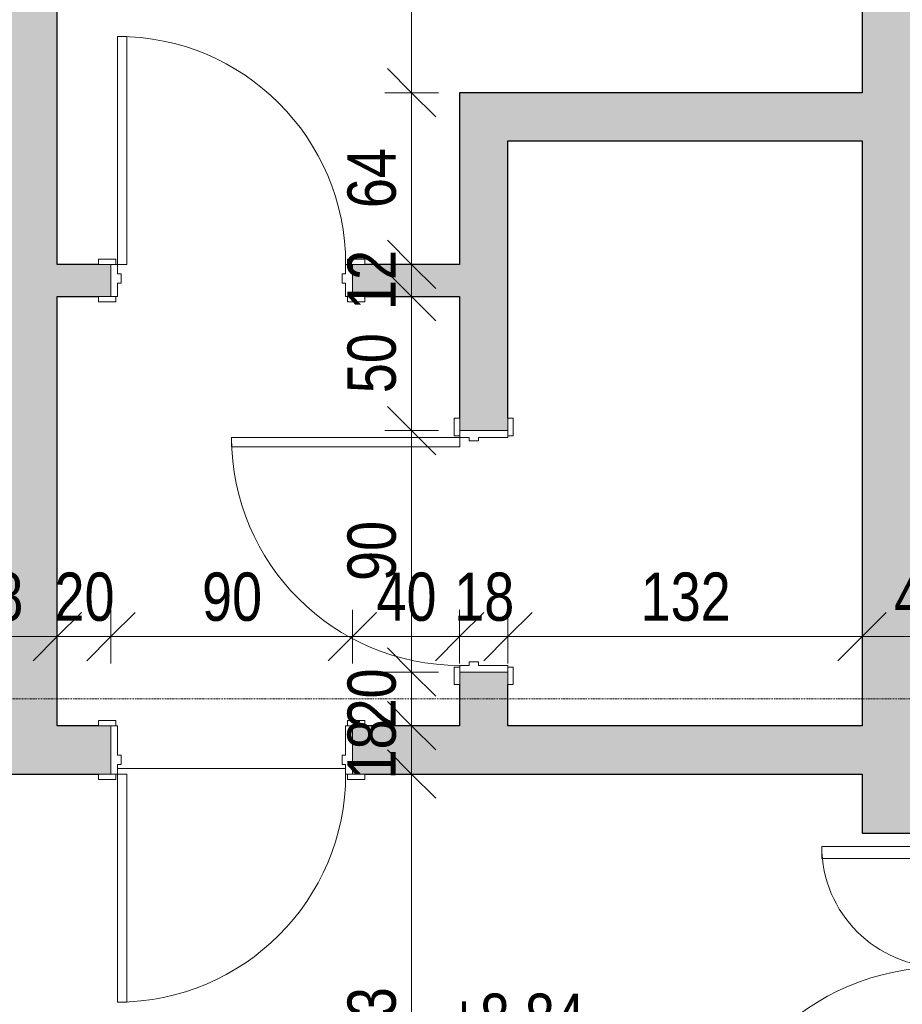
# Model space of a CAD drawing. Header units: centimetres. Extents: x 14852 to 18341, y -10824 to -8518.
# Tile 12 of 20: x 16481 to 16810, y -9483 to -9115. Entities that reach past the tile are written whole.
import ezdxf

# ---------------------------------------------------------------- set-up
doc = ezdxf.new("R2010")
doc.units = ezdxf.units.CM
doc.linetypes.add('Linia siatki', pattern=[0.9925, 0.47, -0.2175, 0.0875, -0.2175])
for name, color, linetype, lineweight in [('A-ANNO-DIMS', 211, 'Continuous', 9), ('A-ANNO-DIMS-100', 211, 'Continuous', 9), ('A-DOOR', 31, 'Continuous', 9), ('A-DOOR-FRAM', 31, 'Continuous', 18), ('A-FLOR', 192, 'Continuous', 9), ('A-WALL', 113, 'Continuous', 9), ('A-WALL-PATT', 111, 'Continuous', 25), ('G-ANNO-DIMS', 111, 'Continuous', 9), ('S-GRID', 1, 'Continuous', 9)]:
    doc.layers.add(name, color=color, linetype=linetype, lineweight=lineweight)
doc.styles.add('Arial_1', font='arial.ttf', dxfattribs={"width": 0.8, "height": 18})
doc.dimstyles.new('Przekątna_-_1_8_mm_Arial', dxfattribs={"dimscale": 30.48, "dimtxt": 18.364669, "dimasz": 0.590551, "dimexe": 0.328084, "dimexo": 0.0625, "dimgap": 0.016404, "dimtad": 1, "dimdec": 0, "dimdsep": 46, "dimtxsty": 'Arial_1', "dimblk1": 'OBLIQUE', "dimblk2": 'OBLIQUE', "dimsah": 1, "dimcen": 0.09, "dimazin": 0, "dimtfac": 1, "dimtdec": 4, "dimtix": 1, "dimtmove": 0, "dimatfit": 3, "dimfxl": 0.328084, "dimfxlon": 1, "dimtvp": 1, "dimtolj": 1, "dimtzin": 0, "dimarcsym": 2})

# ---------------------------------------------------------------- blocks, each defined once
blk = doc.blocks.new('Drzwi-korytarz-niesymetryczne-wpuszczane - 1350 x 2000mm-591046-6_Poziom posadzka II pietra inwentaryzacja')
at = {"layer": 'A-DOOR', "lineweight": 18}
for p, q in [((-67.5, -6.365), (-67.5, 83.635)), ((-67.5, 83.635), (-63, 83.635)), ((-63, 83.635), (-63, -6.365)), ((67.5, 38.635), (63, 38.635)), ((63, 38.635), (63, -6.365)), ((67.5, -6.365), (67.5, 38.635)), ((-63, -6.365), (-67.5, -6.365)), ((63, -6.365), (67.5, -6.365))]:
    blk.add_line(p, q, dxfattribs=at)
at = {"layer": 'A-DOOR'}
for centre, radius, start, end in [((-67.5, -6.365), 90, 0, 90), ((67.5, -6.365), 45, 90, 180)]:
    blk.add_arc(centre, radius, start, end, dxfattribs=at)
at = {"layer": 'A-DOOR-FRAM'}
for p, q in [((-67.5, -6.365), (-72.5, -6.365)), ((-72.5, -6.365), (-72.5, -21.365)), ((-67.5, -11.34125), (-67.5, -6.365)), ((67.5, -6.365), (67.5, -11.34125)), ((72.5, -6.365), (67.5, -6.365)), ((72.5, -21.365), (72.5, -6.365)), ((-65.9125, -11.34125), (-67.5, -11.34125)), ((-65.9125, -16.44375), (-65.9125, -11.34125)), ((67.5, -11.34125), (65.9125, -11.34125)), ((65.9125, -11.34125), (65.9125, -16.44375)), ((-67.5, -21.365), (-67.5, -16.44375)), ((-67.5, -16.44375), (-65.9125, -16.44375)), ((65.9125, -16.44375), (67.5, -16.44375)), ((67.5, -16.44375), (67.5, -21.365)), ((-72.5, -21.365), (-67.5, -21.365)), ((67.5, -21.365), (72.5, -21.365))]:
    blk.add_line(p, q, dxfattribs=at)
blk = doc.blocks.new('Drzwi-wewnętrzne-jednoskrzydłowe-dwupanelowe-drewniane - 900 x 2100mm-703335-6_Poziom posadzka II pietra inwentaryzacja')
at = {"layer": 'A-DOOR', "lineweight": 18}
for p, q in [((42.5, 93.68), (39, 93.68)), ((39, 93.68), (39, 8.68)), ((42.5, 8.68), (42.5, 93.68)), ((39, 8.68), (42.5, 8.68))]:
    blk.add_line(p, q, dxfattribs=at)
at = {"layer": 'A-DOOR'}
for p, q in [((-43.14, 10.68), (-49.64, 10.68)), ((-49.64, 10.68), (-49.64, 8.68)), ((-49.64, 8.68), (-43.14, 8.68)), ((-43.14, 8.68), (-43.14, 10.68)), ((49.63, 10.68), (43.13, 10.68)), ((43.13, 10.68), (43.13, 8.68)), ((43.13, 8.68), (49.63, 8.68)), ((49.63, 8.68), (49.63, 10.68)), ((-43.14, -9.32), (-49.64, -9.32)), ((-49.64, -9.32), (-49.64, -11.32)), ((-43.14, -11.32), (-43.14, -9.32)), ((49.63, -9.32), (43.13, -9.32)), ((43.13, -9.32), (43.13, -11.32)), ((49.63, -11.32), (49.63, -9.32)), ((-49.64, -11.32), (-43.14, -11.32)), ((43.13, -11.32), (49.63, -11.32))]:
    blk.add_line(p, q, dxfattribs=at)
blk.add_arc((42.5, 8.68), 85, 90, 180, dxfattribs=at)
at = {"layer": 'A-DOOR-FRAM'}
for p, q in [((-42.5, 8.68), (-45, 8.68)), ((-45, 8.68), (-45, -9.32)), ((-42.5, 5.18), (-42.5, 8.68)), ((42.5, 8.68), (42.5, 5.18)), ((45, 8.68), (42.5, 8.68)), ((45, -9.32), (45, 8.68)), ((-41.23, 5.18), (-42.5, 5.18)), ((-41.23, 1.69), (-41.23, 5.18)), ((42.5, 5.18), (41.23, 5.18)), ((41.23, 5.18), (41.23, 1.69)), ((-42.5, -9.32), (-42.5, 1.69)), ((-42.5, 1.69), (-41.23, 1.69)), ((41.23, 1.69), (42.5, 1.69)), ((42.5, 1.69), (42.5, -9.32)), ((-45, -9.32), (-42.5, -9.32)), ((42.5, -9.32), (45, -9.32))]:
    blk.add_line(p, q, dxfattribs=at)
blk = doc.blocks.new('Drzwi-wewnętrzne-jednoskrzydłowe-dwupanelowe-drewniane - 900 x 2100mm-621464-6_Poziom posadzka II pietra inwentaryzacja')
at = {"layer": 'A-DOOR'}
for p, q in [((-49.64, 8.32), (-43.14, 8.32)), ((-49.64, 6.32), (-49.64, 8.32)), ((-43.14, 8.32), (-43.14, 6.32)), ((43.13, 8.32), (49.63, 8.32)), ((43.13, 6.32), (43.13, 8.32)), ((49.63, 8.32), (49.63, 6.32)), ((-43.14, 6.32), (-49.64, 6.32)), ((49.63, 6.32), (43.13, 6.32)), ((-49.64, -5.68), (-43.14, -5.68)), ((-49.64, -7.68), (-49.64, -5.68)), ((-43.14, -5.68), (-43.14, -7.68)), ((43.13, -5.68), (49.63, -5.68)), ((43.13, -7.68), (43.13, -5.68)), ((49.63, -5.68), (49.63, -7.68)), ((-43.14, -7.68), (-49.64, -7.68)), ((49.63, -7.68), (43.13, -7.68))]:
    blk.add_line(p, q, dxfattribs=at)
at = {"layer": 'A-DOOR', "lineweight": 18}
for p, q in [((39, -5.68), (42.5, -5.68)), ((39, -90.68), (39, -5.68)), ((42.5, -5.68), (42.5, -90.68)), ((42.5, -90.68), (39, -90.68))]:
    blk.add_line(p, q, dxfattribs=at)
at = {"layer": 'A-DOOR'}
blk.add_arc((42.5, -5.68), 85, 180, 270, dxfattribs=at)
at = {"layer": 'A-DOOR-FRAM'}
for p, q in [((-45, 6.32), (-42.5, 6.32)), ((-45, -5.68), (-45, 6.32)), ((-42.5, 6.32), (-42.5, 1.31)), ((42.5, 6.32), (45, 6.32)), ((42.5, 1.31), (42.5, 6.32)), ((45, 6.32), (45, -5.68)), ((-42.5, 1.31), (-41.23, 1.31)), ((-41.23, 1.31), (-41.23, -2.18)), ((41.23, 1.31), (42.5, 1.31)), ((41.23, -2.18), (41.23, 1.31)), ((-42.5, -2.18), (-42.5, -5.68)), ((-41.23, -2.18), (-42.5, -2.18)), ((42.5, -2.18), (41.23, -2.18)), ((42.5, -5.68), (42.5, -2.18)), ((-42.5, -5.68), (-45, -5.68)), ((45, -5.68), (42.5, -5.68))]:
    blk.add_line(p, q, dxfattribs=at)
blk = doc.blocks.new('DIMBLOCK152-6_Poziom posadzka II pietra inwentaryzacja')
at = {"layer": 'A-ANNO-DIMS-100'}
for p, q in [((16446.62, -9345.47), (16446.62, -9335.47)), ((16446.62, -9345.47), (16455.62, -9336.47)), ((16494.62, -9345.47), (16494.62, -9335.47)), ((16494.62, -9345.47), (16503.62, -9336.47)), ((16446.62, -9345.47), (16437.62, -9354.47)), ((16446.62, -9345.47), (16494.62, -9345.47)), ((16446.62, -9345.47), (16446.62, -9355.47)), ((16494.62, -9345.47), (16485.62, -9354.47)), ((16494.62, -9345.47), (16494.62, -9355.47))]:
    blk.add_line(p, q, dxfattribs=at)
at = {"layer": 'A-ANNO-DIMS-100', "color": 0, "insert": (16459.6, -9321.6), "char_height": 18, "width": 26.4451, "attachment_point": 1, "line_spacing_factor": 0.941778, "style": 'Arial_1'}
blk.add_mtext('48', dxfattribs=at)
blk = doc.blocks.new('_Oblique')
at = {"color": 0, "linetype": 'ByBlock', "lineweight": -2}
blk.add_line((-0.5, -0.5), (0.5, 0.5), dxfattribs=at)
blk = doc.blocks.new('DIMBLOCK153-6_Poziom posadzka II pietra inwentaryzacja')
at = {"layer": 'A-ANNO-DIMS-100'}
for p, q in [((16494.62, -9345.47), (16494.62, -9335.47)), ((16494.62, -9345.47), (16503.62, -9336.47)), ((16514.62, -9345.47), (16514.62, -9335.47)), ((16514.62, -9345.47), (16523.62, -9336.47)), ((16494.62, -9345.47), (16485.62, -9354.47)), ((16494.62, -9345.47), (16514.62, -9345.47)), ((16494.62, -9345.47), (16494.62, -9355.47)), ((16514.62, -9345.47), (16505.62, -9354.47)), ((16514.62, -9345.47), (16514.62, -9355.47))]:
    blk.add_line(p, q, dxfattribs=at)
at = {"layer": 'A-ANNO-DIMS-100', "color": 0, "insert": (16493.6, -9321.6), "char_height": 18, "width": 26.4451, "attachment_point": 1, "line_spacing_factor": 0.941778, "style": 'Arial_1'}
blk.add_mtext('20', dxfattribs=at)
blk = doc.blocks.new('DIMBLOCK154-6_Poziom posadzka II pietra inwentaryzacja')
at = {"layer": 'A-ANNO-DIMS-100'}
for p, q in [((16514.62, -9345.47), (16514.62, -9335.47)), ((16514.62, -9345.47), (16523.62, -9336.47)), ((16604.62, -9345.47), (16604.62, -9335.47)), ((16604.62, -9345.47), (16613.62, -9336.47)), ((16514.62, -9345.47), (16505.62, -9354.47)), ((16514.62, -9345.47), (16604.62, -9345.47)), ((16514.62, -9345.47), (16514.62, -9355.47)), ((16604.62, -9345.47), (16595.62, -9354.47)), ((16604.62, -9345.47), (16604.62, -9355.47))]:
    blk.add_line(p, q, dxfattribs=at)
at = {"layer": 'A-ANNO-DIMS-100', "color": 0, "insert": (16548.6, -9321.6), "char_height": 18, "width": 26.4451, "attachment_point": 1, "line_spacing_factor": 0.941778, "style": 'Arial_1'}
blk.add_mtext('90', dxfattribs=at)
blk = doc.blocks.new('DIMBLOCK155-6_Poziom posadzka II pietra inwentaryzacja')
at = {"layer": 'A-ANNO-DIMS-100'}
for p, q in [((16604.62, -9345.47), (16604.62, -9335.47)), ((16604.62, -9345.47), (16613.62, -9336.47)), ((16644.62, -9345.47), (16644.62, -9335.47)), ((16644.62, -9345.47), (16653.62, -9336.47)), ((16604.62, -9345.47), (16595.62, -9354.47)), ((16604.62, -9345.47), (16644.62, -9345.47)), ((16604.62, -9345.47), (16604.62, -9355.47)), ((16644.62, -9345.47), (16635.62, -9354.47)), ((16644.62, -9345.47), (16644.62, -9355.47))]:
    blk.add_line(p, q, dxfattribs=at)
at = {"layer": 'A-ANNO-DIMS-100', "color": 0, "insert": (16613.6, -9321.6), "char_height": 18, "width": 26.4451, "attachment_point": 1, "line_spacing_factor": 0.941778, "style": 'Arial_1'}
blk.add_mtext('40', dxfattribs=at)
blk = doc.blocks.new('DIMBLOCK156-6_Poziom posadzka II pietra inwentaryzacja')
at = {"layer": 'A-ANNO-DIMS-100'}
for p, q in [((16644.62, -9345.47), (16644.62, -9335.47)), ((16644.62, -9345.47), (16653.62, -9336.47)), ((16662.62, -9345.47), (16662.62, -9335.47)), ((16662.62, -9345.47), (16671.62, -9336.47)), ((16644.62, -9345.47), (16635.62, -9354.47)), ((16644.62, -9345.47), (16662.62, -9345.47)), ((16644.62, -9345.47), (16644.62, -9355.47)), ((16662.62, -9345.47), (16653.62, -9354.47)), ((16662.62, -9345.47), (16662.62, -9355.47))]:
    blk.add_line(p, q, dxfattribs=at)
at = {"layer": 'A-ANNO-DIMS-100', "color": 0, "insert": (16642.6, -9321.6), "char_height": 18, "width": 26.4451, "attachment_point": 1, "line_spacing_factor": 0.941778, "style": 'Arial_1'}
blk.add_mtext('18', dxfattribs=at)
blk = doc.blocks.new('DIMBLOCK157-6_Poziom posadzka II pietra inwentaryzacja')
at = {"layer": 'A-ANNO-DIMS-100'}
for p, q in [((16662.62, -9345.47), (16662.62, -9335.47)), ((16662.62, -9345.47), (16671.62, -9336.47)), ((16794.62, -9345.47), (16794.62, -9335.47)), ((16794.62, -9345.47), (16803.62, -9336.47)), ((16662.62, -9345.47), (16653.62, -9354.47)), ((16662.62, -9345.47), (16794.62, -9345.47)), ((16662.62, -9345.47), (16662.62, -9355.47)), ((16794.62, -9345.47), (16785.62, -9354.47)), ((16794.62, -9345.47), (16794.62, -9355.47))]:
    blk.add_line(p, q, dxfattribs=at)
at = {"layer": 'A-ANNO-DIMS-100', "color": 0, "insert": (16712.09, -9321.6), "char_height": 18, "width": 39.6677, "attachment_point": 1, "line_spacing_factor": 0.941778, "style": 'Arial_1'}
blk.add_mtext('132', dxfattribs=at)
blk = doc.blocks.new('DIMBLOCK158-6_Poziom posadzka II pietra inwentaryzacja')
at = {"layer": 'A-ANNO-DIMS-100'}
for p, q in [((16794.62, -9345.47), (16794.62, -9335.47)), ((16794.62, -9345.47), (16803.62, -9336.47)), ((16840.62, -9345.47), (16840.62, -9335.47)), ((16840.62, -9345.47), (16849.62, -9336.47)), ((16794.62, -9345.47), (16785.62, -9354.47)), ((16794.62, -9345.47), (16840.62, -9345.47)), ((16794.62, -9345.47), (16794.62, -9355.47)), ((16840.62, -9345.47), (16831.62, -9354.47)), ((16840.62, -9345.47), (16840.62, -9355.47))]:
    blk.add_line(p, q, dxfattribs=at)
at = {"layer": 'A-ANNO-DIMS-100', "color": 0, "insert": (16806.6, -9321.6), "char_height": 18, "width": 26.4451, "attachment_point": 1, "line_spacing_factor": 0.941778, "style": 'Arial_1'}
blk.add_mtext('46', dxfattribs=at)
blk = doc.blocks.new('DIMBLOCK228-6_Poziom posadzka II pietra inwentaryzacja')
at = {"layer": 'A-ANNO-DIMS-100'}
for p, q in [((16626.68, -9396.71), (16617.68, -9387.71)), ((16626.68, -9396.71), (16616.68, -9396.71)), ((16626.68, -9589.71), (16626.68, -9396.71)), ((16626.68, -9396.71), (16635.68, -9405.71)), ((16626.68, -9396.71), (16636.68, -9396.71)), ((16626.68, -9589.71), (16617.68, -9580.71)), ((16626.68, -9589.71), (16616.68, -9589.71)), ((16626.68, -9589.71), (16635.68, -9598.71)), ((16626.68, -9589.71), (16636.68, -9589.71))]:
    blk.add_line(p, q, dxfattribs=at)
at = {"layer": 'A-ANNO-DIMS-100', "color": 0, "insert": (16602.81, -9509.74), "char_height": 18, "width": 39.6677, "attachment_point": 1, "rotation": 90, "line_spacing_factor": 0.941778, "style": 'Arial_1'}
blk.add_mtext('193', dxfattribs=at)
blk = doc.blocks.new('DIMBLOCK229-6_Poziom posadzka II pietra inwentaryzacja')
at = {"layer": 'A-ANNO-DIMS-100'}
for p, q in [((16626.68, -9378.71), (16617.68, -9369.71)), ((16626.68, -9378.71), (16616.68, -9378.71)), ((16626.68, -9396.71), (16626.68, -9378.71)), ((16626.68, -9378.71), (16635.68, -9387.71)), ((16626.68, -9378.71), (16636.68, -9378.71)), ((16626.68, -9396.71), (16617.68, -9387.71)), ((16626.68, -9396.71), (16616.68, -9396.71)), ((16626.68, -9396.71), (16635.68, -9405.71)), ((16626.68, -9396.71), (16636.68, -9396.71))]:
    blk.add_line(p, q, dxfattribs=at)
at = {"layer": 'A-ANNO-DIMS-100', "color": 0, "insert": (16602.81, -9398.73), "char_height": 18, "width": 26.4451, "attachment_point": 1, "rotation": 90, "line_spacing_factor": 0.941778, "style": 'Arial_1'}
blk.add_mtext('18', dxfattribs=at)
blk = doc.blocks.new('DIMBLOCK230-6_Poziom posadzka II pietra inwentaryzacja')
at = {"layer": 'A-ANNO-DIMS-100'}
for p, q in [((16626.68, -9358.71), (16617.68, -9349.71)), ((16626.68, -9358.71), (16616.68, -9358.71)), ((16626.68, -9378.71), (16626.68, -9358.71)), ((16626.68, -9358.71), (16635.68, -9367.71)), ((16626.68, -9358.71), (16636.68, -9358.71)), ((16626.68, -9378.71), (16617.68, -9369.71)), ((16626.68, -9378.71), (16616.68, -9378.71)), ((16626.68, -9378.71), (16635.68, -9387.71)), ((16626.68, -9378.71), (16636.68, -9378.71))]:
    blk.add_line(p, q, dxfattribs=at)
at = {"layer": 'A-ANNO-DIMS-100', "color": 0, "insert": (16602.81, -9379.73), "char_height": 18, "width": 26.4451, "attachment_point": 1, "rotation": 90, "line_spacing_factor": 0.941778, "style": 'Arial_1'}
blk.add_mtext('20', dxfattribs=at)
blk = doc.blocks.new('DIMBLOCK231-6_Poziom posadzka II pietra inwentaryzacja')
at = {"layer": 'A-ANNO-DIMS-100'}
for p, q in [((16626.68, -9268.71), (16617.68, -9259.71)), ((16626.68, -9268.71), (16616.68, -9268.71)), ((16626.68, -9358.71), (16626.68, -9268.71)), ((16626.68, -9268.71), (16635.68, -9277.71)), ((16626.68, -9268.71), (16636.68, -9268.71)), ((16626.68, -9358.71), (16617.68, -9349.71)), ((16626.68, -9358.71), (16616.68, -9358.71)), ((16626.68, -9358.71), (16635.68, -9367.71)), ((16626.68, -9358.71), (16636.68, -9358.71))]:
    blk.add_line(p, q, dxfattribs=at)
at = {"layer": 'A-ANNO-DIMS-100', "color": 0, "insert": (16602.81, -9324.73), "char_height": 18, "width": 26.4451, "attachment_point": 1, "rotation": 90, "line_spacing_factor": 0.941778, "style": 'Arial_1'}
blk.add_mtext('90', dxfattribs=at)
blk = doc.blocks.new('DIMBLOCK232-6_Poziom posadzka II pietra inwentaryzacja')
at = {"layer": 'A-ANNO-DIMS-100'}
for p, q in [((16626.68, -9218.71), (16617.68, -9209.71)), ((16626.68, -9218.71), (16616.68, -9218.71)), ((16626.68, -9268.71), (16626.68, -9218.71)), ((16626.68, -9218.71), (16635.68, -9227.71)), ((16626.68, -9218.71), (16636.68, -9218.71)), ((16626.68, -9268.71), (16617.68, -9259.71)), ((16626.68, -9268.71), (16616.68, -9268.71)), ((16626.68, -9268.71), (16635.68, -9277.71)), ((16626.68, -9268.71), (16636.68, -9268.71))]:
    blk.add_line(p, q, dxfattribs=at)
at = {"layer": 'A-ANNO-DIMS-100', "color": 0, "insert": (16602.81, -9254.73), "char_height": 18, "width": 26.4451, "attachment_point": 1, "rotation": 90, "line_spacing_factor": 0.941778, "style": 'Arial_1'}
blk.add_mtext('50', dxfattribs=at)
blk = doc.blocks.new('DIMBLOCK233-6_Poziom posadzka II pietra inwentaryzacja')
at = {"layer": 'A-ANNO-DIMS-100'}
for p, q in [((16626.68, -9206.71), (16617.68, -9197.71)), ((16626.68, -9206.71), (16616.68, -9206.71)), ((16626.68, -9218.71), (16617.68, -9209.71)), ((16626.68, -9218.71), (16626.68, -9206.71)), ((16626.68, -9206.71), (16635.68, -9215.71)), ((16626.68, -9206.71), (16636.68, -9206.71)), ((16626.68, -9218.71), (16616.68, -9218.71)), ((16626.68, -9218.71), (16635.68, -9227.71)), ((16626.68, -9218.71), (16636.68, -9218.71))]:
    blk.add_line(p, q, dxfattribs=at)
at = {"layer": 'A-ANNO-DIMS-100', "color": 0, "insert": (16602.81, -9223.73), "char_height": 18, "width": 26.4451, "attachment_point": 1, "rotation": 90, "line_spacing_factor": 0.941778, "style": 'Arial_1'}
blk.add_mtext('12', dxfattribs=at)
blk = doc.blocks.new('DIMBLOCK234-6_Poziom posadzka II pietra inwentaryzacja')
at = {"layer": 'A-ANNO-DIMS-100'}
for p, q in [((16626.68, -9142.71), (16617.68, -9133.71)), ((16626.68, -9142.71), (16616.68, -9142.71)), ((16626.68, -9206.71), (16626.68, -9142.71)), ((16626.68, -9142.71), (16635.68, -9151.71)), ((16626.68, -9142.71), (16636.68, -9142.71)), ((16626.68, -9206.71), (16617.68, -9197.71)), ((16626.68, -9206.71), (16616.68, -9206.71)), ((16626.68, -9206.71), (16635.68, -9215.71)), ((16626.68, -9206.71), (16636.68, -9206.71))]:
    blk.add_line(p, q, dxfattribs=at)
at = {"layer": 'A-ANNO-DIMS-100', "color": 0, "insert": (16602.81, -9185.73), "char_height": 18, "width": 26.4451, "attachment_point": 1, "rotation": 90, "line_spacing_factor": 0.941778, "style": 'Arial_1'}
blk.add_mtext('64', dxfattribs=at)
blk = doc.blocks.new('DIMBLOCK235-6_Poziom posadzka II pietra inwentaryzacja')
at = {"layer": 'A-ANNO-DIMS-100'}
for p, q in [((16626.68, -8875.71), (16617.68, -8866.71)), ((16626.68, -8875.71), (16616.68, -8875.71)), ((16626.68, -9142.71), (16626.68, -8875.71)), ((16626.68, -8875.71), (16635.68, -8884.71)), ((16626.68, -8875.71), (16636.68, -8875.71)), ((16626.68, -9142.71), (16617.68, -9133.71)), ((16626.68, -9142.71), (16616.68, -9142.71)), ((16626.68, -9142.71), (16635.68, -9151.71)), ((16626.68, -9142.71), (16636.68, -9142.71))]:
    blk.add_line(p, q, dxfattribs=at)
at = {"layer": 'A-ANNO-DIMS-100', "color": 0, "insert": (16602.81, -9025.74), "char_height": 18, "width": 39.6677, "attachment_point": 1, "rotation": 90, "line_spacing_factor": 0.941778, "style": 'Arial_1'}
blk.add_mtext('267', dxfattribs=at)

msp = doc.modelspace()

# ---------------------------------------------------------------- hatches: boundary and pattern name
at = {"layer": 'A-WALL-PATT', "lineweight": 9}
h = msp.add_hatch(color=256, dxfattribs=at)
h.paths.add_polyline_path([(16794.62, -10352.71), (16840.62, -10352.71), (16840.62, -9563.71), (16794.62, -9563.71), (16794.62, -10350.71)])
h.paths.add_polyline_path([(16839.62, -9418.71), (16840.62, -9418.71), (16840.62, -8812.71), (16794.62, -8812.71), (16794.62, -9418.71), (16834.7, -9418.71)])
for points in [[(16446.62, -9396.71), (16494.62, -9396.71), (16494.62, -8875.71), (16446.62, -8875.71), (16446.62, -9350.71)], [(16794.62, -9160.71), (16794.62, -9142.71), (16662.62, -9142.71), (16662.62, -9160.71)]]:
    msp.add_hatch(color=256, dxfattribs=at).paths.add_polyline_path(points)
h = msp.add_hatch(color=256, dxfattribs=at)
h.paths.add_polyline_path([(16644.62, -9378.71), (16662.62, -9378.71), (16662.62, -9358.71), (16644.62, -9358.71), (16644.62, -9363.35)])
h.paths.add_polyline_path([(16648.12, -9268.71), (16662.62, -9268.71), (16662.62, -9142.71), (16644.62, -9142.71), (16644.62, -9268.71)])
h = msp.add_hatch(color=256, dxfattribs=at)
h.paths.add_polyline_path([(16494.62, -9218.71), (16514.62, -9218.71), (16514.62, -9206.71), (16494.62, -9206.71), (16494.62, -9213.71)])
h.paths.add_polyline_path([(16609.26, -9218.71), (16644.62, -9218.71), (16644.62, -9206.71), (16604.62, -9206.71), (16604.62, -9218.71)])
h = msp.add_hatch(color=256, dxfattribs=at)
h.paths.add_polyline_path([(16794.62, -9396.71), (16794.62, -9378.71), (16604.62, -9378.71), (16604.62, -9396.71), (16609.26, -9396.71)])
h.paths.add_polyline_path([(16514.62, -9396.71), (16514.62, -9378.71), (16494.62, -9378.71), (16494.62, -9396.71), (16509.99, -9396.71)])

# ---------------------------------------------------------------- linework, layer by layer
at = {"layer": 'A-FLOR'}
msp.add_line((16602.12, -9394.71), (16517.12, -9394.71), dxfattribs=at)
at = {"layer": 'A-WALL', "lineweight": 25}
for p, q in [((16494.62, -9206.71), (16494.62, -8875.71)), ((16794.62, -8875.71), (16794.62, -9142.71)), ((16644.62, -9142.71), (16644.62, -9206.71)), ((16794.62, -9142.71), (16644.62, -9142.71)), ((16662.62, -9264.08), (16662.62, -9160.71)), ((16662.62, -9160.71), (16794.62, -9160.71)), ((16794.62, -9160.71), (16794.62, -9378.71)), ((16509.99, -9206.71), (16494.62, -9206.71)), ((16644.62, -9206.71), (16609.26, -9206.71)), ((16494.62, -9378.71), (16494.62, -9218.71)), ((16494.62, -9218.71), (16509.99, -9218.71)), ((16609.26, -9218.71), (16644.62, -9218.71)), ((16644.62, -9218.71), (16644.62, -9264.08)), ((16644.62, -9363.35), (16644.62, -9378.71)), ((16662.62, -9378.71), (16662.62, -9363.35)), ((16509.99, -9378.71), (16494.62, -9378.71)), ((16644.62, -9378.71), (16609.26, -9378.71)), ((16794.62, -9378.71), (16662.62, -9378.71)), ((16376.76, -9396.71), (16509.99, -9396.71)), ((16609.26, -9396.71), (16794.62, -9396.71)), ((16794.62, -9396.71), (16794.62, -9418.71)), ((16794.62, -9418.71), (16824.62, -9418.71))]:
    msp.add_line(p, q, dxfattribs=at)
at = {"layer": 'S-GRID', "linetype": 'Linia siatki'}
msp.add_line((14852.38, -9368.71), (18281.26, -9368.71), dxfattribs=at)

# ---------------------------------------------------------------- block references
at = {"layer": 'A-DOOR'}
for name, p, rotation in [('Drzwi-wewnętrzne-jednoskrzydłowe-dwupanelowe-drewniane - 900 x 2100mm-621464-6_Poziom posadzka II pietra inwentaryzacja', (16559.62, -9212.4), 180), ('Drzwi-wewnętrzne-jednoskrzydłowe-dwupanelowe-drewniane - 900 x 2100mm-703335-6_Poziom posadzka II pietra inwentaryzacja', (16653.31, -9313.71), 90), ('Drzwi-wewnętrzne-jednoskrzydłowe-dwupanelowe-drewniane - 900 x 2100mm-703335-6_Poziom posadzka II pietra inwentaryzacja', (16559.62, -9388.03), 180), ('Drzwi-korytarz-niesymetryczne-wpuszczane - 1350 x 2000mm-591046-6_Poziom posadzka II pietra inwentaryzacja', (16818.26, -9491.21), 89.99999999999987)]:
    msp.add_blockref(name, p, dxfattribs=dict(at, rotation=rotation))

# ---------------------------------------------------------------- texts
at = {"layer": 'G-ANNO-DIMS', "insert": (16640.39, -9478.58), "char_height": 18, "width": 60.1593, "attachment_point": 1, "line_spacing_factor": 0.941778, "style": 'Arial_1'}
msp.add_mtext('+8.84', dxfattribs=at)

# ---------------------------------------------------------------- dimensions: what is measured, and where the dimension line sits
at = {"layer": 'A-ANNO-DIMS'}
for base, p1, p2, override, picture, middle in [((16626.68, -8875.71), (16636.68, -9142.71), (16616.68, -8875.71), {"dimpost": '<>', "dimfxl": 267.748016}, 'DIMBLOCK235-6_Poziom posadzka II pietra inwentaryzacja', (16616.99, -9009.21)), ((16626.68, -9142.71), (16616.68, -9206.71), (16636.68, -9142.71), {"dimpost": '<>', "dimfxl": 67.052218}, 'DIMBLOCK234-6_Poziom posadzka II pietra inwentaryzacja', (16616.99, -9174.71)), ((16626.68, -9206.71), (16616.68, -9218.71), (16616.68, -9206.71), {"dimpost": '<>', "dimfxl": 12}, 'DIMBLOCK233-6_Poziom posadzka II pietra inwentaryzacja', (16617.14, -9212.71)), ((16626.68, -9218.71), (16616.68, -9268.71), (16616.68, -9218.71), {"dimpost": '<>', "dimfxl": 50}, 'DIMBLOCK232-6_Poziom posadzka II pietra inwentaryzacja', (16616.99, -9243.71)), ((16626.68, -9268.71), (16616.68, -9358.71), (16616.68, -9268.71), {"dimpost": '<>', "dimfxl": 90}, 'DIMBLOCK231-6_Poziom posadzka II pietra inwentaryzacja', (16616.99, -9313.71)), ((16626.68, -9358.71), (16616.68, -9378.71), (16616.68, -9358.71), {"dimpost": '<>', "dimfxl": 20}, 'DIMBLOCK230-6_Poziom posadzka II pietra inwentaryzacja', (16616.99, -9368.71)), ((16626.68, -9378.71), (16616.68, -9396.71), (16616.68, -9378.71), {"dimpost": '<>', "dimfxl": 18}, 'DIMBLOCK229-6_Poziom posadzka II pietra inwentaryzacja', (16616.99, -9387.71)), ((16626.68, -9396.71), (16616.68, -9589.71), (16616.68, -9396.71), {"dimpost": '<>', "dimfxl": 193}, 'DIMBLOCK228-6_Poziom posadzka II pietra inwentaryzacja', (16616.99, -9493.21))]:
    dim = msp.add_linear_dim(base=base, p1=p1, p2=p2, angle=90, dimstyle='Przekątna_-_1_8_mm_Arial', override=override, dxfattribs=at)
    dim.commit()
    dim.dimension.update_dxf_attribs({"geometry": picture, "text_midpoint": middle})
for base, p1, p2, override, picture, middle in [((16494.62, -9345.47), (16446.62, -9335.47), (16494.62, -9335.47), {"dimpost": '<>', "dimfxl": 48}, 'DIMBLOCK152-6_Poziom posadzka II pietra inwentaryzacja', (16470.62, -9335.78)), ((16514.62, -9345.47), (16494.62, -9335.47), (16514.62, -9355.47), {"dimpost": '<>', "dimfxl": 28.284271}, 'DIMBLOCK153-6_Poziom posadzka II pietra inwentaryzacja', (16504.62, -9335.78)), ((16604.62, -9345.47), (16514.62, -9355.47), (16604.62, -9355.47), {"dimpost": '<>', "dimfxl": 90}, 'DIMBLOCK154-6_Poziom posadzka II pietra inwentaryzacja', (16559.62, -9335.78)), ((16644.62, -9345.47), (16604.62, -9355.47), (16644.62, -9335.47), {"dimpost": '<>', "dimfxl": 44.72136}, 'DIMBLOCK155-6_Poziom posadzka II pietra inwentaryzacja', (16624.62, -9335.78)), ((16662.62, -9345.47), (16644.62, -9335.47), (16662.62, -9335.47), {"dimpost": '<>', "dimfxl": 18}, 'DIMBLOCK156-6_Poziom posadzka II pietra inwentaryzacja', (16653.62, -9335.78)), ((16794.62, -9345.47), (16662.62, -9335.47), (16794.62, -9335.47), {"dimpost": '<>', "dimfxl": 132}, 'DIMBLOCK157-6_Poziom posadzka II pietra inwentaryzacja', (16728.62, -9335.77)), ((16840.62, -9345.47), (16794.62, -9335.47), (16840.62, -9335.47), {"dimpost": '<>', "dimfxl": 46}, 'DIMBLOCK158-6_Poziom posadzka II pietra inwentaryzacja', (16817.62, -9335.78))]:
    dim = msp.add_linear_dim(base=base, p1=p1, p2=p2, dimstyle='Przekątna_-_1_8_mm_Arial', override=override, dxfattribs=at)
    dim.commit()
    dim.dimension.update_dxf_attribs({"geometry": picture, "text_midpoint": middle})

doc.saveas('drawing.dxf')
